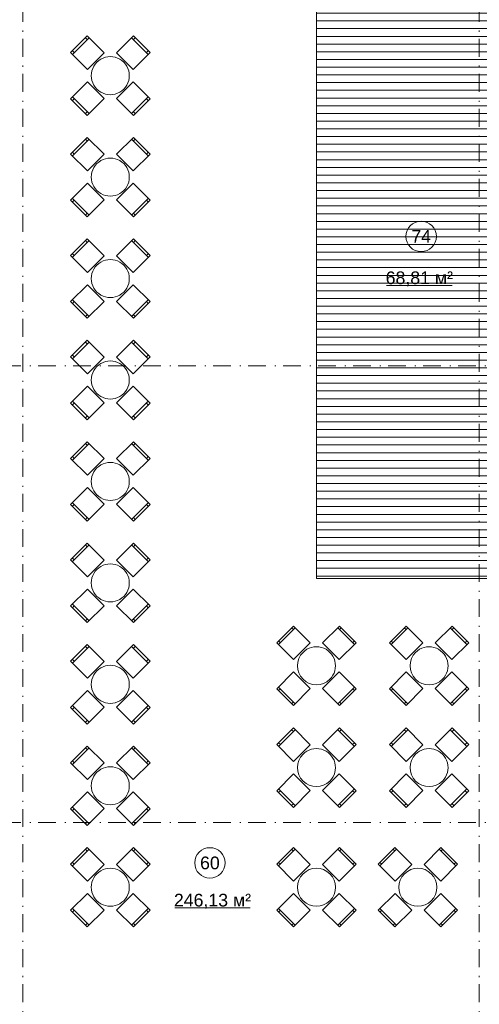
# Model space of a CAD drawing. Header units: millimetres. Extents: x 0 to 415, y 0 to 589.
# Tile 18 of 40: x 307 to 353, y 280 to 377. Entities that reach past the tile are written whole.
import ezdxf
from ezdxf.xclip import XClip

# ---------------------------------------------------------------- set-up
doc = ezdxf.new("R2010")
doc.units = ezdxf.units.MM
doc.header["$MEASUREMENT"] = 0
doc.header["$XCLIPFRAME"] = 0
doc.linetypes.add('Штрихпунктирная', pattern=[6.702778, 3.527778, -1.763889, 0, -1.411111])
for name, color, linetype in [('Интерьер - Мебель', 7, 'Continuous'), ('Элемент Модели - Зона', 7, 'Continuous'), ('Элемент модели - Зоны уличных помещений', 7, 'Continuous'), ('Элемент Модели - Оси', 7, 'Continuous')]:
    doc.layers.add(name, color=color, linetype=linetype)
doc.styles.add('СГЕНЕРИР_СТИЛЬ_3', font='txt')

# ---------------------------------------------------------------- blocks, each defined once
blk = doc.blocks.new('Чертеж_2_2', base_point=(217.704, 72.604))
at = {"layer": 'Элемент Модели - Зона', "linetype": 'Continuous', "lineweight": 15, "true_color": 0xb1b1b1}
h = blk.add_hatch(dxfattribs=at)
h.set_pattern_fill('Настил_01_0002', color=253, style=0, pattern_type=2)
h.set_pattern_definition([(0, (217.7037, 72.6044), (0, 0.76), [])])
h.paths.add_polyline_path([(336.669, 423.648), (336.669, 321.648), (353.669, 321.648), (353.669, 423.648)])
at = {"layer": 'Интерьер - Мебель', "color": 7, "linetype": 'Continuous', "lineweight": 15, "ltscale": 0.5}
for p, q in [((312.6, 373.303), (314.244, 374.947)), ((314.067, 374.77), (313.89, 374.947)), ((318.434, 374.947), (320.078, 373.303)), ((318.61, 374.77), (318.787, 374.947)), ((312.777, 373.48), (312.6, 373.657)), ((319.901, 373.48), (320.078, 373.657)), ((314.244, 367.47), (312.6, 369.114)), ((312.777, 368.937), (312.6, 368.76)), ((320.078, 369.114), (318.434, 367.47)), ((319.901, 368.937), (320.078, 368.76)), ((314.067, 367.646), (313.89, 367.47)), ((318.61, 367.646), (318.787, 367.47)), ((312.6, 363.303), (314.244, 364.947)), ((314.067, 364.77), (313.89, 364.947)), ((318.434, 364.947), (320.078, 363.303)), ((318.61, 364.77), (318.787, 364.947)), ((312.777, 363.48), (312.6, 363.657)), ((319.901, 363.48), (320.078, 363.657)), ((314.244, 357.47), (312.6, 359.114)), ((312.777, 358.937), (312.6, 358.76)), ((320.078, 359.114), (318.434, 357.47)), ((319.901, 358.937), (320.078, 358.76)), ((314.067, 357.646), (313.89, 357.47)), ((318.61, 357.646), (318.787, 357.47)), ((312.6, 353.303), (314.244, 354.947)), ((314.067, 354.77), (313.89, 354.947)), ((318.434, 354.947), (320.078, 353.303)), ((318.61, 354.77), (318.787, 354.947)), ((312.777, 353.48), (312.6, 353.657)), ((319.901, 353.48), (320.078, 353.657)), ((314.244, 347.47), (312.6, 349.114)), ((312.777, 348.937), (312.6, 348.76)), ((320.078, 349.114), (318.434, 347.47)), ((319.901, 348.937), (320.078, 348.76)), ((314.067, 347.646), (313.89, 347.47)), ((318.61, 347.646), (318.787, 347.47)), ((312.6, 343.303), (314.244, 344.947)), ((314.067, 344.77), (313.89, 344.947)), ((318.434, 344.947), (320.078, 343.303)), ((318.61, 344.77), (318.787, 344.947)), ((312.777, 343.48), (312.6, 343.657)), ((319.901, 343.48), (320.078, 343.657)), ((314.244, 337.47), (312.6, 339.114)), ((312.777, 338.937), (312.6, 338.76)), ((320.078, 339.114), (318.434, 337.47)), ((319.901, 338.937), (320.078, 338.76)), ((314.067, 337.646), (313.89, 337.47)), ((318.61, 337.646), (318.787, 337.47)), ((312.6, 333.303), (314.244, 334.947)), ((314.067, 334.77), (313.89, 334.947)), ((318.434, 334.947), (320.078, 333.303)), ((318.61, 334.77), (318.787, 334.947)), ((312.777, 333.48), (312.6, 333.657)), ((319.901, 333.48), (320.078, 333.657)), ((314.244, 327.47), (312.6, 329.114)), ((320.078, 329.114), (318.434, 327.47)), ((312.777, 328.937), (312.6, 328.76)), ((319.901, 328.937), (320.078, 328.76)), ((314.067, 327.646), (313.89, 327.47)), ((318.61, 327.646), (318.787, 327.47)), ((312.6, 323.303), (314.244, 324.947)), ((314.067, 324.77), (313.89, 324.947)), ((318.434, 324.947), (320.078, 323.303)), ((318.61, 324.77), (318.787, 324.947)), ((312.777, 323.48), (312.6, 323.657)), ((319.901, 323.48), (320.078, 323.657)), ((314.244, 317.47), (312.6, 319.114)), ((312.777, 318.937), (312.6, 318.76)), ((320.078, 319.114), (318.434, 317.47)), ((319.901, 318.937), (320.078, 318.76)), ((314.067, 317.646), (313.89, 317.47)), ((318.61, 317.646), (318.787, 317.47)), ((332.93, 315.132), (334.574, 316.776)), ((334.398, 316.599), (334.221, 316.776)), ((338.764, 316.776), (340.408, 315.132)), ((338.941, 316.599), (339.118, 316.776)), ((344.032, 315.132), (345.676, 316.776)), ((345.499, 316.599), (345.323, 316.776)), ((349.866, 316.776), (351.51, 315.132)), ((350.043, 316.599), (350.219, 316.776)), ((333.107, 315.309), (332.93, 315.486)), ((340.231, 315.309), (340.408, 315.486)), ((344.209, 315.309), (344.032, 315.486)), ((351.333, 315.309), (351.51, 315.486)), ((312.6, 313.303), (314.244, 314.947)), ((314.067, 314.77), (313.89, 314.947)), ((318.434, 314.947), (320.078, 313.303)), ((318.61, 314.77), (318.787, 314.947)), ((312.777, 313.48), (312.6, 313.657)), ((319.901, 313.48), (320.078, 313.657)), ((334.574, 309.298), (332.93, 310.942)), ((333.107, 310.766), (332.93, 310.589)), ((340.408, 310.942), (338.764, 309.298)), ((340.231, 310.766), (340.408, 310.589)), ((345.676, 309.298), (344.032, 310.942)), ((344.209, 310.766), (344.032, 310.589)), ((351.51, 310.942), (349.866, 309.298)), ((351.333, 310.766), (351.51, 310.589)), ((314.244, 307.47), (312.6, 309.114)), ((312.777, 308.937), (312.6, 308.76)), ((320.078, 309.114), (318.434, 307.47)), ((319.901, 308.937), (320.078, 308.76)), ((334.398, 309.475), (334.221, 309.298)), ((338.941, 309.475), (339.118, 309.298)), ((345.499, 309.475), (345.323, 309.298)), ((350.043, 309.475), (350.219, 309.298)), ((314.067, 307.646), (313.89, 307.47)), ((318.61, 307.646), (318.787, 307.47)), ((332.93, 305.093), (334.574, 306.737)), ((334.398, 306.56), (334.221, 306.737)), ((338.764, 306.737), (340.408, 305.093)), ((338.941, 306.56), (339.118, 306.737)), ((344.032, 305.093), (345.676, 306.737)), ((345.499, 306.56), (345.323, 306.737)), ((349.866, 306.737), (351.51, 305.093)), ((350.043, 306.56), (350.219, 306.737)), ((312.6, 303.303), (314.244, 304.947)), ((314.067, 304.77), (313.89, 304.947)), ((318.434, 304.947), (320.078, 303.303)), ((318.61, 304.77), (318.787, 304.947)), ((333.107, 305.269), (332.93, 305.446)), ((340.231, 305.269), (340.408, 305.446)), ((344.209, 305.269), (344.032, 305.446)), ((351.333, 305.269), (351.51, 305.446)), ((312.777, 303.48), (312.6, 303.657)), ((319.901, 303.48), (320.078, 303.657)), ((334.574, 299.259), (332.93, 300.903)), ((340.408, 300.903), (338.764, 299.259)), ((345.676, 299.259), (344.032, 300.903)), ((351.51, 300.903), (349.866, 299.259)), ((333.107, 300.726), (332.93, 300.549)), ((340.231, 300.726), (340.408, 300.549)), ((344.209, 300.726), (344.032, 300.549)), ((351.333, 300.726), (351.51, 300.549)), ((314.244, 297.47), (312.6, 299.114)), ((320.078, 299.114), (318.434, 297.47)), ((334.398, 299.436), (334.221, 299.259)), ((338.941, 299.436), (339.118, 299.259)), ((345.499, 299.436), (345.323, 299.259)), ((350.043, 299.436), (350.219, 299.259)), ((312.777, 298.937), (312.6, 298.76)), ((319.901, 298.937), (320.078, 298.76)), ((314.067, 297.646), (313.89, 297.47)), ((318.61, 297.646), (318.787, 297.47)), ((312.6, 293.303), (314.244, 294.947)), ((314.067, 294.77), (313.89, 294.947)), ((318.434, 294.947), (320.078, 293.303)), ((318.61, 294.77), (318.787, 294.947)), ((332.93, 293.303), (334.574, 294.947)), ((334.398, 294.77), (334.221, 294.947)), ((338.764, 294.947), (340.408, 293.303)), ((338.941, 294.77), (339.118, 294.947)), ((342.93, 293.303), (344.574, 294.947)), ((344.398, 294.77), (344.221, 294.947)), ((348.764, 294.947), (350.408, 293.303)), ((348.941, 294.77), (349.118, 294.947)), ((312.777, 293.48), (312.6, 293.657)), ((319.901, 293.48), (320.078, 293.657)), ((333.107, 293.48), (332.93, 293.657)), ((340.231, 293.48), (340.408, 293.657)), ((343.107, 293.48), (342.93, 293.657)), ((350.231, 293.48), (350.408, 293.657)), ((314.244, 287.47), (312.6, 289.114)), ((312.777, 288.937), (312.6, 288.76)), ((320.078, 289.114), (318.434, 287.47)), ((319.901, 288.937), (320.078, 288.76)), ((334.574, 287.47), (332.93, 289.114)), ((333.107, 288.937), (332.93, 288.76)), ((340.408, 289.114), (338.764, 287.47)), ((340.231, 288.937), (340.408, 288.76)), ((344.574, 287.47), (342.93, 289.114)), ((343.107, 288.937), (342.93, 288.76)), ((350.408, 289.114), (348.764, 287.47)), ((350.231, 288.937), (350.408, 288.76)), ((314.067, 287.646), (313.89, 287.47)), ((318.61, 287.646), (318.787, 287.47)), ((334.398, 287.646), (334.221, 287.47)), ((338.941, 287.646), (339.118, 287.47)), ((344.398, 287.646), (344.221, 287.47)), ((348.941, 287.646), (349.118, 287.47))]:
    blk.add_line(p, q, dxfattribs=at)
at = {"layer": 'Интерьер - Мебель', "color": 7, "linetype": 'Continuous', "lineweight": 15, "ltscale": 0.5, "flags": 128}
for points in [[(314.085, 371.818), (315.729, 373.462), (314.067, 375.124), (312.423, 373.48)], [(316.949, 373.462), (318.593, 371.818), (320.254, 373.48), (318.61, 375.124)], [(315.729, 368.955), (314.085, 370.599), (312.423, 368.937), (314.067, 367.293)], [(318.593, 370.599), (316.949, 368.955), (318.61, 367.293), (320.254, 368.937)], [(314.085, 361.818), (315.729, 363.462), (314.067, 365.124), (312.423, 363.48)], [(316.949, 363.462), (318.593, 361.818), (320.254, 363.48), (318.61, 365.124)], [(315.729, 358.955), (314.085, 360.599), (312.423, 358.937), (314.067, 357.293)], [(318.593, 360.599), (316.949, 358.955), (318.61, 357.293), (320.254, 358.937)], [(314.085, 351.818), (315.729, 353.462), (314.067, 355.124), (312.423, 353.48)], [(316.949, 353.462), (318.593, 351.818), (320.254, 353.48), (318.61, 355.124)], [(315.729, 348.955), (314.085, 350.599), (312.423, 348.937), (314.067, 347.293)], [(318.593, 350.599), (316.949, 348.955), (318.61, 347.293), (320.254, 348.937)], [(314.085, 341.818), (315.729, 343.462), (314.067, 345.124), (312.423, 343.48)], [(316.949, 343.462), (318.593, 341.818), (320.254, 343.48), (318.61, 345.124)], [(315.729, 338.955), (314.085, 340.599), (312.423, 338.937), (314.067, 337.293)], [(318.593, 340.599), (316.949, 338.955), (318.61, 337.293), (320.254, 338.937)], [(314.085, 331.818), (315.729, 333.462), (314.067, 335.124), (312.423, 333.48)], [(316.949, 333.462), (318.593, 331.818), (320.254, 333.48), (318.61, 335.124)], [(315.729, 328.955), (314.085, 330.599), (312.423, 328.937), (314.067, 327.293)], [(318.593, 330.599), (316.949, 328.955), (318.61, 327.293), (320.254, 328.937)], [(314.085, 321.818), (315.729, 323.462), (314.067, 325.124), (312.423, 323.48)], [(316.949, 323.462), (318.593, 321.818), (320.254, 323.48), (318.61, 325.124)], [(315.729, 318.955), (314.085, 320.599), (312.423, 318.937), (314.067, 317.293)], [(318.593, 320.599), (316.949, 318.955), (318.61, 317.293), (320.254, 318.937)], [(334.415, 313.647), (336.059, 315.291), (334.398, 316.953), (332.754, 315.309)], [(337.279, 315.291), (338.923, 313.647), (340.585, 315.309), (338.941, 316.953)], [(345.517, 313.647), (347.161, 315.291), (345.499, 316.953), (343.855, 315.309)], [(348.381, 315.291), (350.025, 313.647), (351.687, 315.309), (350.043, 316.953)], [(314.085, 311.818), (315.729, 313.462), (314.067, 315.124), (312.423, 313.48)], [(316.949, 313.462), (318.593, 311.818), (320.254, 313.48), (318.61, 315.124)], [(336.059, 310.783), (334.415, 312.427), (332.754, 310.766), (334.398, 309.122)], [(338.923, 312.427), (337.279, 310.783), (338.941, 309.122), (340.585, 310.766)], [(347.161, 310.783), (345.517, 312.427), (343.855, 310.766), (345.499, 309.122)], [(350.025, 312.427), (348.381, 310.783), (350.043, 309.122), (351.687, 310.766)], [(315.729, 308.955), (314.085, 310.599), (312.423, 308.937), (314.067, 307.293)], [(318.593, 310.599), (316.949, 308.955), (318.61, 307.293), (320.254, 308.937)], [(334.415, 303.608), (336.059, 305.252), (334.398, 306.913), (332.754, 305.269)], [(337.279, 305.252), (338.923, 303.608), (340.585, 305.269), (338.941, 306.913)], [(345.517, 303.608), (347.161, 305.252), (345.499, 306.913), (343.855, 305.269)], [(348.381, 305.252), (350.025, 303.608), (351.687, 305.269), (350.043, 306.913)], [(314.085, 301.818), (315.729, 303.462), (314.067, 305.124), (312.423, 303.48)], [(316.949, 303.462), (318.593, 301.818), (320.254, 303.48), (318.61, 305.124)], [(336.059, 300.744), (334.415, 302.388), (332.754, 300.726), (334.398, 299.082)], [(338.923, 302.388), (337.279, 300.744), (338.941, 299.082), (340.585, 300.726)], [(347.161, 300.744), (345.517, 302.388), (343.855, 300.726), (345.499, 299.082)], [(350.025, 302.388), (348.381, 300.744), (350.043, 299.082), (351.687, 300.726)], [(315.729, 298.955), (314.085, 300.599), (312.423, 298.937), (314.067, 297.293)], [(318.593, 300.599), (316.949, 298.955), (318.61, 297.293), (320.254, 298.937)], [(314.085, 291.818), (315.729, 293.462), (314.067, 295.124), (312.423, 293.48)], [(316.949, 293.462), (318.593, 291.818), (320.254, 293.48), (318.61, 295.124)], [(334.415, 291.818), (336.059, 293.462), (334.398, 295.124), (332.754, 293.48)], [(337.279, 293.462), (338.923, 291.818), (340.585, 293.48), (338.941, 295.124)], [(344.415, 291.818), (346.059, 293.462), (344.398, 295.124), (342.754, 293.48)], [(347.279, 293.462), (348.923, 291.818), (350.585, 293.48), (348.941, 295.124)], [(315.729, 288.955), (314.085, 290.599), (312.423, 288.937), (314.067, 287.293)], [(318.593, 290.599), (316.949, 288.955), (318.61, 287.293), (320.254, 288.937)], [(336.059, 288.955), (334.415, 290.599), (332.754, 288.937), (334.398, 287.293)], [(338.923, 290.599), (337.279, 288.955), (338.941, 287.293), (340.585, 288.937)], [(346.059, 288.955), (344.415, 290.599), (342.754, 288.937), (344.398, 287.293)], [(348.923, 290.599), (347.279, 288.955), (348.941, 287.293), (350.585, 288.937)]]:
    blk.add_lwpolyline(points, close=True, dxfattribs=at)
for points in [[(317.665, 372.534, 1), (315.013, 369.883, 1)], [(317.665, 362.534, 1), (315.013, 359.883, 1)], [(317.665, 352.534, 1), (315.013, 349.883, 1)], [(317.665, 342.534, 1), (315.013, 339.883, 1)], [(317.665, 332.534, 1), (315.013, 329.883, 1)], [(317.665, 322.534, 1), (315.013, 319.883, 1)], [(335.343, 314.363, 1), (337.995, 311.711, 1)], [(346.445, 314.363, 1), (349.097, 311.711, 1)], [(317.665, 312.534, 1), (315.013, 309.883, 1)], [(335.343, 304.324, 1), (337.995, 301.672, 1)], [(346.445, 304.324, 1), (349.097, 301.672, 1)], [(317.665, 302.534, 1), (315.013, 299.883, 1)], [(317.665, 292.534, 1), (315.013, 289.883, 1)], [(335.343, 292.534, 1), (337.995, 289.883, 1)], [(345.343, 292.534, 1), (347.995, 289.883, 1)]]:
    blk.add_lwpolyline(points, format="xyb", close=True, dxfattribs=at)
at = {"layer": 'Элемент Модели - Зона', "color": 7, "linetype": 'Continuous', "lineweight": 15, "ltscale": 0.5, "flags": 128}
blk.add_lwpolyline([(336.669, 423.648), (353.669, 423.648), (353.669, 321.648), (336.669, 321.648)], close=True, dxfattribs=at)
at = {"layer": 'Элемент модели - Зоны уличных помещений', "color": 7, "linetype": 'Continuous', "lineweight": 15, "ltscale": 0.5}
for p, q in [((343.56, 350.522), (350.063, 350.522)), ((322.687, 289.174), (330.139, 289.174))]:
    blk.add_line(p, q, dxfattribs=at)
at = {"layer": 'Элемент модели - Зоны уличных помещений', "color": 7, "linetype": 'Continuous', "lineweight": 15, "ltscale": 0.5, "flags": 128}
for points in [[(348.492, 355.363, 1), (345.492, 355.363, 1)], [(327.661, 293.607, 1), (324.661, 293.607, 1)]]:
    blk.add_lwpolyline(points, format="xyb", close=True, dxfattribs=at)
at = {"layer": 'Элемент Модели - Оси', "color": 7, "linetype": 'Штрихпунктирная', "lineweight": 15, "ltscale": 0.5}
for p, q in [((307.704, 533.604), (307.704, 138.079)), ((352.704, 533.604), (352.704, 138.079)), ((153.901, 342.604), (407.644, 342.604)), ((153.901, 297.604), (407.644, 297.604))]:
    blk.add_line(p, q, dxfattribs=at)
at = {"layer": 'Элемент модели - Зоны уличных помещений', "color": 7, "linetype": 'Continuous', "lineweight": 15, "char_height": 1.25, "attachment_point": 5, "style": 'СГЕНЕРИР_СТИЛЬ_3'}
for s, insert in [('\\A1;{\\pqc;\\fArial|b0|i0|c204|p38;74}', (346.992, 355.363)), ('\\A1;{\\pqc;\\fArial|b0|i0|c204|p38;68,81 м²}', (346.812, 351.169)), ('\\A1;{\\pqc;\\fArial|b0|i0|c204|p38;60}', (326.161, 293.597)), ('\\A1;{\\pqc;\\fArial|b0|i0|c204|p38;246,13 м²}', (326.413, 289.82))]:
    blk.add_mtext(s, dxfattribs=dict(at, insert=insert))

msp = doc.modelspace()

# ---------------------------------------------------------------- block references
at = {"color": 161, "linetype": 'Continuous', "lineweight": 40, "true_color": 0x83aefe}
ref = msp.add_blockref('Чертеж_2_2', (217.704, 72.604), dxfattribs=at)
XClip(ref).set_block_clipping_path([(24.004460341, 138.0790885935), (407.6441154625, 585.1734188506)])

doc.saveas('drawing.dxf')
